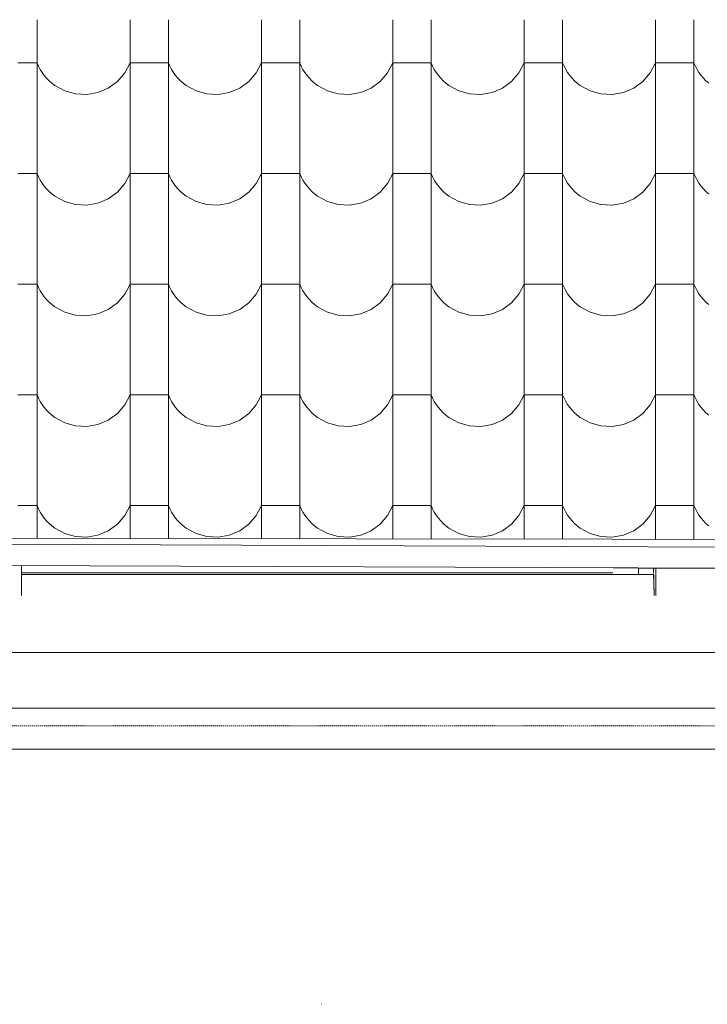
# Model space of a CAD drawing. Header units: millimetres. Extents: x -20699 to 32021, y -4298 to 11971.
# Tile 12 of 74: x -15198 to -14334, y 6480 to 7717. Entities that reach past the tile are written whole.
import ezdxf

# ---------------------------------------------------------------- set-up
doc = ezdxf.new("R2010")
doc.units = ezdxf.units.MM
doc.header["$MEASUREMENT"] = 0
doc.linetypes.add('Wipeout_Contour', pattern=[1000, 0, -1000])
doc.linetypes.add('Čárkovaná S', pattern=[2.5, 1.5, -1])
for name, color, linetype in [('A-A_1_2D prvky - obecné', 7, 'Continuous'), ('A-A_1_Bourané_Konstrukce - krov', 7, 'Continuous'), ('A-A_1_Bourané_Konstrukce - nosné', 7, 'Continuous'), ('A-A_1_Bourané_Konstrukce - střechy a skořepiny', 7, 'Continuous'), ('A-A_1_Bourané_Výplně - Povrchové', 7, 'Continuous'), ('A-A_1_Konstrukce - krov', 7, 'Continuous'), ('A-A_1_Konstrukce - střechy a skořepiny', 7, 'Continuous'), ('A-A_1_Výplně - Povrchové', 7, 'Continuous')]:
    doc.layers.add(name, color=color, linetype=linetype)

# ---------------------------------------------------------------- blocks, each defined once
blk = doc.blocks.new('*X1', base_point=(-21954.7, -8431.5))
at = {"layer": 'A-A_1_Bourané_Výplně - Povrchové', "color": 251, "linetype": 'Continuous', "lineweight": 20, "true_color": 0x6a6a6a}
for p, q in [((-15175.9, 7716.5), (-15175.9, 7578)), ((-15058.9, 7716.5), (-15058.9, 7578)), ((-15010.9, 7716.5), (-15010.9, 7578)), ((-14893.9, 7716.5), (-14893.9, 7578)), ((-14845.9, 7716.5), (-14845.9, 7578)), ((-14728.9, 7716.5), (-14728.9, 7578)), ((-14680.9, 7716.5), (-14680.9, 7578)), ((-14563.9, 7716.5), (-14563.9, 7578)), ((-14515.9, 7716.5), (-14515.9, 7578)), ((-14398.9, 7716.5), (-14398.9, 7578)), ((-14350.9, 7716.5), (-14350.9, 7578)), ((-15175.9, 7662.5), (-15199.9, 7662.5)), ((-15175.9, 7662.5), (-15174, 7658.3)), ((-15174, 7658.3), (-15171.9, 7654.3)), ((-15065.6, 7650), (-15058.9, 7662.5)), ((-15034.9, 7662.5), (-15058.9, 7662.5)), ((-15010.9, 7662.5), (-15034.9, 7662.5)), ((-15010.9, 7662.5), (-15009, 7658.3)), ((-15009, 7658.3), (-15006.9, 7654.3)), ((-14900.6, 7650), (-14893.9, 7662.5)), ((-14869.9, 7662.5), (-14893.9, 7662.5)), ((-14845.9, 7662.5), (-14869.9, 7662.5)), ((-14845.9, 7662.5), (-14844, 7658.3)), ((-14844, 7658.3), (-14841.9, 7654.3)), ((-14735.6, 7650), (-14728.9, 7662.5)), ((-14704.9, 7662.5), (-14728.9, 7662.5)), ((-14680.9, 7662.5), (-14704.9, 7662.5)), ((-14680.9, 7662.5), (-14679, 7658.3)), ((-14679, 7658.3), (-14676.9, 7654.3)), ((-14570.6, 7650), (-14563.9, 7662.5)), ((-14539.9, 7662.5), (-14563.9, 7662.5)), ((-14515.9, 7662.5), (-14539.9, 7662.5)), ((-14515.9, 7662.5), (-14514, 7658.3)), ((-14514, 7658.3), (-14511.9, 7654.3)), ((-14405.6, 7650), (-14398.9, 7662.5)), ((-14374.9, 7662.5), (-14398.9, 7662.5)), ((-14350.9, 7662.5), (-14374.9, 7662.5)), ((-14350.9, 7662.5), (-14349, 7658.3)), ((-14349, 7658.3), (-14346.9, 7654.3)), ((-15171.9, 7654.3), (-15169.5, 7650.4)), ((-15169.5, 7650.4), (-15166.8, 7646.7)), ((-15166.8, 7646.7), (-15163.9, 7643.3)), ((-15074.9, 7639.2), (-15065.6, 7650)), ((-15006.9, 7654.3), (-15004.5, 7650.4)), ((-15004.5, 7650.4), (-15001.8, 7646.7)), ((-15001.8, 7646.7), (-14998.9, 7643.3)), ((-14909.9, 7639.2), (-14900.6, 7650)), ((-14841.9, 7654.3), (-14839.5, 7650.4)), ((-14839.5, 7650.4), (-14836.8, 7646.7)), ((-14836.8, 7646.7), (-14833.9, 7643.3)), ((-14744.9, 7639.2), (-14735.6, 7650)), ((-14676.9, 7654.3), (-14674.5, 7650.4)), ((-14674.5, 7650.4), (-14671.8, 7646.7)), ((-14671.8, 7646.7), (-14668.9, 7643.3)), ((-14579.9, 7639.2), (-14570.6, 7650)), ((-14511.9, 7654.3), (-14509.5, 7650.4)), ((-14509.5, 7650.4), (-14506.8, 7646.7)), ((-14506.8, 7646.7), (-14503.9, 7643.3)), ((-14414.9, 7639.2), (-14405.6, 7650)), ((-14346.9, 7654.3), (-14344.5, 7650.4)), ((-14344.5, 7650.4), (-14341.8, 7646.7)), ((-14341.8, 7646.7), (-14338.9, 7643.3)), ((-15163.9, 7643.3), (-15160.7, 7640)), ((-15160.7, 7640), (-15157.3, 7637)), ((-15157.3, 7637), (-15153.7, 7634.2)), ((-15153.7, 7634.2), (-15141.2, 7627.4)), ((-15086.4, 7630.9), (-15074.9, 7639.2)), ((-14998.9, 7643.3), (-14995.7, 7640)), ((-14995.7, 7640), (-14992.3, 7637)), ((-14992.3, 7637), (-14988.7, 7634.2)), ((-14988.7, 7634.2), (-14976.2, 7627.4)), ((-14921.4, 7630.9), (-14909.9, 7639.2)), ((-14833.9, 7643.3), (-14830.7, 7640)), ((-14830.7, 7640), (-14827.3, 7637)), ((-14827.3, 7637), (-14823.7, 7634.2)), ((-14823.7, 7634.2), (-14811.2, 7627.4)), ((-14756.4, 7630.9), (-14744.9, 7639.2)), ((-14668.9, 7643.3), (-14665.7, 7640)), ((-14665.7, 7640), (-14662.3, 7637)), ((-14662.3, 7637), (-14658.7, 7634.2)), ((-14658.7, 7634.2), (-14646.2, 7627.4)), ((-14591.4, 7630.9), (-14579.9, 7639.2)), ((-14503.9, 7643.3), (-14500.7, 7640)), ((-14500.7, 7640), (-14497.3, 7637)), ((-14497.3, 7637), (-14493.7, 7634.2)), ((-14493.7, 7634.2), (-14481.2, 7627.4)), ((-14426.4, 7630.9), (-14414.9, 7639.2)), ((-14338.9, 7643.3), (-14335.7, 7640)), ((-14335.7, 7640), (-14332.3, 7637)), ((-15141.2, 7627.4), (-15127.6, 7623.5)), ((-15127.6, 7623.5), (-15113.4, 7622.8)), ((-15113.4, 7622.8), (-15099.4, 7625.3)), ((-15099.4, 7625.3), (-15086.4, 7630.9)), ((-14976.2, 7627.4), (-14962.6, 7623.5)), ((-14962.6, 7623.5), (-14948.4, 7622.8)), ((-14948.4, 7622.8), (-14934.4, 7625.3)), ((-14934.4, 7625.3), (-14921.4, 7630.9)), ((-14811.2, 7627.4), (-14797.6, 7623.5)), ((-14797.6, 7623.5), (-14783.4, 7622.8)), ((-14783.4, 7622.8), (-14769.4, 7625.3)), ((-14769.4, 7625.3), (-14756.4, 7630.9)), ((-14646.2, 7627.4), (-14632.6, 7623.5)), ((-14632.6, 7623.5), (-14618.4, 7622.8)), ((-14618.4, 7622.8), (-14604.4, 7625.3)), ((-14604.4, 7625.3), (-14591.4, 7630.9)), ((-14481.2, 7627.4), (-14467.6, 7623.5)), ((-14467.6, 7623.5), (-14453.4, 7622.8)), ((-14453.4, 7622.8), (-14439.4, 7625.3)), ((-14439.4, 7625.3), (-14426.4, 7630.9)), ((-15175.9, 7577.5), (-15175.9, 7439)), ((-15058.9, 7577.5), (-15058.9, 7439)), ((-15010.9, 7577.5), (-15010.9, 7439)), ((-14893.9, 7577.5), (-14893.9, 7439)), ((-14845.9, 7577.5), (-14845.9, 7439)), ((-14728.9, 7577.5), (-14728.9, 7439)), ((-14680.9, 7577.5), (-14680.9, 7439)), ((-14563.9, 7577.5), (-14563.9, 7439)), ((-14515.9, 7577.5), (-14515.9, 7439)), ((-14398.9, 7577.5), (-14398.9, 7439)), ((-14350.9, 7577.5), (-14350.9, 7439)), ((-15175.9, 7523.5), (-15199.9, 7523.5)), ((-15175.9, 7523.5), (-15174, 7519.3)), ((-15065.6, 7511), (-15058.9, 7523.5)), ((-15034.9, 7523.5), (-15058.9, 7523.5)), ((-15010.9, 7523.5), (-15034.9, 7523.5)), ((-15010.9, 7523.5), (-15009, 7519.3)), ((-14900.6, 7511), (-14893.9, 7523.5)), ((-14869.9, 7523.5), (-14893.9, 7523.5)), ((-14845.9, 7523.5), (-14869.9, 7523.5)), ((-14845.9, 7523.5), (-14844, 7519.3)), ((-14735.6, 7511), (-14728.9, 7523.5)), ((-14704.9, 7523.5), (-14728.9, 7523.5)), ((-14680.9, 7523.5), (-14704.9, 7523.5)), ((-14680.9, 7523.5), (-14679, 7519.3)), ((-14570.6, 7511), (-14563.9, 7523.5)), ((-14539.9, 7523.5), (-14563.9, 7523.5)), ((-14515.9, 7523.5), (-14539.9, 7523.5)), ((-14515.9, 7523.5), (-14514, 7519.3)), ((-14405.6, 7511), (-14398.9, 7523.5)), ((-14374.9, 7523.5), (-14398.9, 7523.5)), ((-14350.9, 7523.5), (-14374.9, 7523.5)), ((-14350.9, 7523.5), (-14349, 7519.3)), ((-15174, 7519.3), (-15171.9, 7515.3)), ((-15171.9, 7515.3), (-15169.5, 7511.4)), ((-15169.5, 7511.4), (-15166.8, 7507.7)), ((-15166.8, 7507.7), (-15163.9, 7504.3)), ((-15074.9, 7500.2), (-15065.6, 7511)), ((-15009, 7519.3), (-15006.9, 7515.3)), ((-15006.9, 7515.3), (-15004.5, 7511.4)), ((-15004.5, 7511.4), (-15001.8, 7507.7)), ((-15001.8, 7507.7), (-14998.9, 7504.3)), ((-14909.9, 7500.2), (-14900.6, 7511)), ((-14844, 7519.3), (-14841.9, 7515.3)), ((-14841.9, 7515.3), (-14839.5, 7511.4)), ((-14839.5, 7511.4), (-14836.8, 7507.7)), ((-14836.8, 7507.7), (-14833.9, 7504.3)), ((-14744.9, 7500.2), (-14735.6, 7511)), ((-14679, 7519.3), (-14676.9, 7515.3)), ((-14676.9, 7515.3), (-14674.5, 7511.4)), ((-14674.5, 7511.4), (-14671.8, 7507.7)), ((-14671.8, 7507.7), (-14668.9, 7504.3)), ((-14579.9, 7500.2), (-14570.6, 7511)), ((-14514, 7519.3), (-14511.9, 7515.3)), ((-14511.9, 7515.3), (-14509.5, 7511.4)), ((-14509.5, 7511.4), (-14506.8, 7507.7)), ((-14506.8, 7507.7), (-14503.9, 7504.3)), ((-14414.9, 7500.2), (-14405.6, 7511)), ((-14349, 7519.3), (-14346.9, 7515.3)), ((-14346.9, 7515.3), (-14344.5, 7511.4)), ((-14344.5, 7511.4), (-14341.8, 7507.7)), ((-14341.8, 7507.7), (-14338.9, 7504.3)), ((-15163.9, 7504.3), (-15160.7, 7501)), ((-15160.7, 7501), (-15157.3, 7498)), ((-15157.3, 7498), (-15153.7, 7495.2)), ((-15153.7, 7495.2), (-15141.2, 7488.4)), ((-15086.4, 7491.9), (-15074.9, 7500.2)), ((-14998.9, 7504.3), (-14995.7, 7501)), ((-14995.7, 7501), (-14992.3, 7498)), ((-14992.3, 7498), (-14988.7, 7495.2)), ((-14988.7, 7495.2), (-14976.2, 7488.4)), ((-14921.4, 7491.9), (-14909.9, 7500.2)), ((-14833.9, 7504.3), (-14830.7, 7501)), ((-14830.7, 7501), (-14827.3, 7498)), ((-14827.3, 7498), (-14823.7, 7495.2)), ((-14823.7, 7495.2), (-14811.2, 7488.4)), ((-14756.4, 7491.9), (-14744.9, 7500.2)), ((-14668.9, 7504.3), (-14665.7, 7501)), ((-14665.7, 7501), (-14662.3, 7498)), ((-14662.3, 7498), (-14658.7, 7495.2)), ((-14658.7, 7495.2), (-14646.2, 7488.4)), ((-14591.4, 7491.9), (-14579.9, 7500.2)), ((-14503.9, 7504.3), (-14500.7, 7501)), ((-14500.7, 7501), (-14497.3, 7498)), ((-14497.3, 7498), (-14493.7, 7495.2)), ((-14493.7, 7495.2), (-14481.2, 7488.4)), ((-14426.4, 7491.9), (-14414.9, 7500.2)), ((-14338.9, 7504.3), (-14335.7, 7501)), ((-14335.7, 7501), (-14332.3, 7498)), ((-15141.2, 7488.4), (-15127.6, 7484.5)), ((-15127.6, 7484.5), (-15113.4, 7483.8)), ((-15113.4, 7483.8), (-15099.4, 7486.3)), ((-15099.4, 7486.3), (-15086.4, 7491.9)), ((-14976.2, 7488.4), (-14962.6, 7484.5)), ((-14962.6, 7484.5), (-14948.4, 7483.8)), ((-14948.4, 7483.8), (-14934.4, 7486.3)), ((-14934.4, 7486.3), (-14921.4, 7491.9)), ((-14811.2, 7488.4), (-14797.6, 7484.5)), ((-14797.6, 7484.5), (-14783.4, 7483.8)), ((-14783.4, 7483.8), (-14769.4, 7486.3)), ((-14769.4, 7486.3), (-14756.4, 7491.9)), ((-14646.2, 7488.4), (-14632.6, 7484.5)), ((-14632.6, 7484.5), (-14618.4, 7483.8)), ((-14618.4, 7483.8), (-14604.4, 7486.3)), ((-14604.4, 7486.3), (-14591.4, 7491.9)), ((-14481.2, 7488.4), (-14467.6, 7484.5)), ((-14467.6, 7484.5), (-14453.4, 7483.8)), ((-14453.4, 7483.8), (-14439.4, 7486.3)), ((-14439.4, 7486.3), (-14426.4, 7491.9)), ((-15175.9, 7438.5), (-15175.9, 7300)), ((-15058.9, 7438.5), (-15058.9, 7300)), ((-15010.9, 7438.5), (-15010.9, 7300)), ((-14893.9, 7438.5), (-14893.9, 7300)), ((-14845.9, 7438.5), (-14845.9, 7300)), ((-14728.9, 7438.5), (-14728.9, 7300)), ((-14680.9, 7438.5), (-14680.9, 7300)), ((-14563.9, 7438.5), (-14563.9, 7300)), ((-14515.9, 7438.5), (-14515.9, 7300)), ((-14398.9, 7438.5), (-14398.9, 7300)), ((-14350.9, 7438.5), (-14350.9, 7300)), ((-15175.9, 7384.5), (-15199.9, 7384.5)), ((-15175.9, 7384.5), (-15174, 7380.3)), ((-15065.6, 7372), (-15058.9, 7384.5)), ((-15034.9, 7384.5), (-15058.9, 7384.5)), ((-15010.9, 7384.5), (-15034.9, 7384.5)), ((-15010.9, 7384.5), (-15009, 7380.3)), ((-14900.6, 7372), (-14893.9, 7384.5)), ((-14869.9, 7384.5), (-14893.9, 7384.5)), ((-14845.9, 7384.5), (-14869.9, 7384.5)), ((-14845.9, 7384.5), (-14844, 7380.3)), ((-14735.6, 7372), (-14728.9, 7384.5)), ((-14704.9, 7384.5), (-14728.9, 7384.5)), ((-14680.9, 7384.5), (-14704.9, 7384.5)), ((-14680.9, 7384.5), (-14679, 7380.3)), ((-14570.6, 7372), (-14563.9, 7384.5)), ((-14539.9, 7384.5), (-14563.9, 7384.5)), ((-14515.9, 7384.5), (-14539.9, 7384.5)), ((-14515.9, 7384.5), (-14514, 7380.3)), ((-14405.6, 7372), (-14398.9, 7384.5)), ((-14374.9, 7384.5), (-14398.9, 7384.5)), ((-14350.9, 7384.5), (-14374.9, 7384.5)), ((-14350.9, 7384.5), (-14349, 7380.3)), ((-15174, 7380.3), (-15171.9, 7376.3)), ((-15171.9, 7376.3), (-15169.5, 7372.4)), ((-15169.5, 7372.4), (-15166.8, 7368.7)), ((-15074.9, 7361.2), (-15065.6, 7372)), ((-15009, 7380.3), (-15006.9, 7376.3)), ((-15006.9, 7376.3), (-15004.5, 7372.4)), ((-15004.5, 7372.4), (-15001.8, 7368.7)), ((-14909.9, 7361.2), (-14900.6, 7372)), ((-14844, 7380.3), (-14841.9, 7376.3)), ((-14841.9, 7376.3), (-14839.5, 7372.4)), ((-14839.5, 7372.4), (-14836.8, 7368.7)), ((-14744.9, 7361.2), (-14735.6, 7372)), ((-14679, 7380.3), (-14676.9, 7376.3)), ((-14676.9, 7376.3), (-14674.5, 7372.4)), ((-14674.5, 7372.4), (-14671.8, 7368.7)), ((-14579.9, 7361.2), (-14570.6, 7372)), ((-14514, 7380.3), (-14511.9, 7376.3)), ((-14511.9, 7376.3), (-14509.5, 7372.4)), ((-14509.5, 7372.4), (-14506.8, 7368.7)), ((-14414.9, 7361.2), (-14405.6, 7372)), ((-14349, 7380.3), (-14346.9, 7376.3)), ((-14346.9, 7376.3), (-14344.5, 7372.4)), ((-14344.5, 7372.4), (-14341.8, 7368.7)), ((-15166.8, 7368.7), (-15163.9, 7365.3)), ((-15163.9, 7365.3), (-15160.7, 7362)), ((-15160.7, 7362), (-15157.3, 7359)), ((-15157.3, 7359), (-15153.7, 7356.2)), ((-15086.4, 7352.9), (-15074.9, 7361.2)), ((-15001.8, 7368.7), (-14998.9, 7365.3)), ((-14998.9, 7365.3), (-14995.7, 7362)), ((-14995.7, 7362), (-14992.3, 7359)), ((-14992.3, 7359), (-14988.7, 7356.2)), ((-14921.4, 7352.9), (-14909.9, 7361.2)), ((-14836.8, 7368.7), (-14833.9, 7365.3)), ((-14833.9, 7365.3), (-14830.7, 7362)), ((-14830.7, 7362), (-14827.3, 7359)), ((-14827.3, 7359), (-14823.7, 7356.2)), ((-14756.4, 7352.9), (-14744.9, 7361.2)), ((-14671.8, 7368.7), (-14668.9, 7365.3)), ((-14668.9, 7365.3), (-14665.7, 7362)), ((-14665.7, 7362), (-14662.3, 7359)), ((-14662.3, 7359), (-14658.7, 7356.2)), ((-14591.4, 7352.9), (-14579.9, 7361.2)), ((-14506.8, 7368.7), (-14503.9, 7365.3)), ((-14503.9, 7365.3), (-14500.7, 7362)), ((-14500.7, 7362), (-14497.3, 7359)), ((-14497.3, 7359), (-14493.7, 7356.2)), ((-14426.4, 7352.9), (-14414.9, 7361.2)), ((-14341.8, 7368.7), (-14338.9, 7365.3)), ((-14338.9, 7365.3), (-14335.7, 7362)), ((-14335.7, 7362), (-14332.3, 7359)), ((-15153.7, 7356.2), (-15141.2, 7349.4)), ((-15141.2, 7349.4), (-15127.6, 7345.5)), ((-15113.4, 7344.8), (-15099.4, 7347.3)), ((-15099.4, 7347.3), (-15086.4, 7352.9)), ((-14988.7, 7356.2), (-14976.2, 7349.4)), ((-14976.2, 7349.4), (-14962.6, 7345.5)), ((-14948.4, 7344.8), (-14934.4, 7347.3)), ((-14934.4, 7347.3), (-14921.4, 7352.9)), ((-14823.7, 7356.2), (-14811.2, 7349.4)), ((-14811.2, 7349.4), (-14797.6, 7345.5)), ((-14783.4, 7344.8), (-14769.4, 7347.3)), ((-14769.4, 7347.3), (-14756.4, 7352.9)), ((-14658.7, 7356.2), (-14646.2, 7349.4)), ((-14646.2, 7349.4), (-14632.6, 7345.5)), ((-14618.4, 7344.8), (-14604.4, 7347.3)), ((-14604.4, 7347.3), (-14591.4, 7352.9)), ((-14493.7, 7356.2), (-14481.2, 7349.4)), ((-14481.2, 7349.4), (-14467.6, 7345.5)), ((-14453.4, 7344.8), (-14439.4, 7347.3)), ((-14439.4, 7347.3), (-14426.4, 7352.9)), ((-15127.6, 7345.5), (-15113.4, 7344.8)), ((-14962.6, 7345.5), (-14948.4, 7344.8)), ((-14797.6, 7345.5), (-14783.4, 7344.8)), ((-14632.6, 7345.5), (-14618.4, 7344.8)), ((-14467.6, 7345.5), (-14453.4, 7344.8)), ((-15175.9, 7299.5), (-15175.9, 7161)), ((-15058.9, 7299.5), (-15058.9, 7161)), ((-15010.9, 7299.5), (-15010.9, 7161)), ((-14893.9, 7299.5), (-14893.9, 7161)), ((-14845.9, 7299.5), (-14845.9, 7161)), ((-14728.9, 7299.5), (-14728.9, 7161)), ((-14680.9, 7299.5), (-14680.9, 7161)), ((-14563.9, 7299.5), (-14563.9, 7161)), ((-14515.9, 7299.5), (-14515.9, 7161)), ((-14398.9, 7299.5), (-14398.9, 7161)), ((-14350.9, 7299.5), (-14350.9, 7161)), ((-15175.9, 7245.5), (-15199.9, 7245.5)), ((-15175.9, 7245.5), (-15174, 7241.3)), ((-15174, 7241.3), (-15171.9, 7237.3)), ((-15171.9, 7237.3), (-15169.5, 7233.4)), ((-15065.6, 7233), (-15058.9, 7245.5)), ((-15034.9, 7245.5), (-15058.9, 7245.5)), ((-15010.9, 7245.5), (-15034.9, 7245.5)), ((-15010.9, 7245.5), (-15009, 7241.3)), ((-15009, 7241.3), (-15006.9, 7237.3)), ((-15006.9, 7237.3), (-15004.5, 7233.4)), ((-14900.6, 7233), (-14893.9, 7245.5)), ((-14869.9, 7245.5), (-14893.9, 7245.5)), ((-14845.9, 7245.5), (-14869.9, 7245.5)), ((-14845.9, 7245.5), (-14844, 7241.3)), ((-14844, 7241.3), (-14841.9, 7237.3)), ((-14841.9, 7237.3), (-14839.5, 7233.4)), ((-14735.6, 7233), (-14728.9, 7245.5)), ((-14704.9, 7245.5), (-14728.9, 7245.5)), ((-14680.9, 7245.5), (-14704.9, 7245.5)), ((-14680.9, 7245.5), (-14679, 7241.3)), ((-14679, 7241.3), (-14676.9, 7237.3)), ((-14676.9, 7237.3), (-14674.5, 7233.4)), ((-14570.6, 7233), (-14563.9, 7245.5)), ((-14539.9, 7245.5), (-14563.9, 7245.5)), ((-14515.9, 7245.5), (-14539.9, 7245.5)), ((-14515.9, 7245.5), (-14514, 7241.3)), ((-14514, 7241.3), (-14511.9, 7237.3)), ((-14511.9, 7237.3), (-14509.5, 7233.4)), ((-14405.6, 7233), (-14398.9, 7245.5)), ((-14374.9, 7245.5), (-14398.9, 7245.5)), ((-14350.9, 7245.5), (-14374.9, 7245.5)), ((-14350.9, 7245.5), (-14349, 7241.3)), ((-14349, 7241.3), (-14346.9, 7237.3)), ((-14346.9, 7237.3), (-14344.5, 7233.4)), ((-15169.5, 7233.4), (-15166.8, 7229.7)), ((-15166.8, 7229.7), (-15163.9, 7226.3)), ((-15163.9, 7226.3), (-15160.7, 7223)), ((-15160.7, 7223), (-15157.3, 7220)), ((-15074.9, 7222.2), (-15065.6, 7233)), ((-15004.5, 7233.4), (-15001.8, 7229.7)), ((-15001.8, 7229.7), (-14998.9, 7226.3)), ((-14998.9, 7226.3), (-14995.7, 7223)), ((-14995.7, 7223), (-14992.3, 7220)), ((-14909.9, 7222.2), (-14900.6, 7233)), ((-14839.5, 7233.4), (-14836.8, 7229.7)), ((-14836.8, 7229.7), (-14833.9, 7226.3)), ((-14833.9, 7226.3), (-14830.7, 7223)), ((-14830.7, 7223), (-14827.3, 7220)), ((-14744.9, 7222.2), (-14735.6, 7233)), ((-14674.5, 7233.4), (-14671.8, 7229.7)), ((-14671.8, 7229.7), (-14668.9, 7226.3)), ((-14668.9, 7226.3), (-14665.7, 7223)), ((-14665.7, 7223), (-14662.3, 7220)), ((-14579.9, 7222.2), (-14570.6, 7233)), ((-14509.5, 7233.4), (-14506.8, 7229.7)), ((-14506.8, 7229.7), (-14503.9, 7226.3)), ((-14503.9, 7226.3), (-14500.7, 7223)), ((-14500.7, 7223), (-14497.3, 7220)), ((-14414.9, 7222.2), (-14405.6, 7233)), ((-14344.5, 7233.4), (-14341.8, 7229.7)), ((-14341.8, 7229.7), (-14338.9, 7226.3)), ((-14338.9, 7226.3), (-14335.7, 7223)), ((-14335.7, 7223), (-14332.3, 7220)), ((-15157.3, 7220), (-15153.7, 7217.2)), ((-15153.7, 7217.2), (-15141.2, 7210.4)), ((-15099.4, 7208.3), (-15086.4, 7213.9)), ((-15086.4, 7213.9), (-15074.9, 7222.2)), ((-14992.3, 7220), (-14988.7, 7217.2)), ((-14988.7, 7217.2), (-14976.2, 7210.4)), ((-14934.4, 7208.3), (-14921.4, 7213.9)), ((-14921.4, 7213.9), (-14909.9, 7222.2)), ((-14827.3, 7220), (-14823.7, 7217.2)), ((-14823.7, 7217.2), (-14811.2, 7210.4)), ((-14769.4, 7208.3), (-14756.4, 7213.9)), ((-14756.4, 7213.9), (-14744.9, 7222.2)), ((-14662.3, 7220), (-14658.7, 7217.2)), ((-14658.7, 7217.2), (-14646.2, 7210.4)), ((-14604.4, 7208.3), (-14591.4, 7213.9)), ((-14591.4, 7213.9), (-14579.9, 7222.2)), ((-14497.3, 7220), (-14493.7, 7217.2)), ((-14493.7, 7217.2), (-14481.2, 7210.4)), ((-14439.4, 7208.3), (-14426.4, 7213.9)), ((-14426.4, 7213.9), (-14414.9, 7222.2)), ((-15141.2, 7210.4), (-15127.6, 7206.5)), ((-15127.6, 7206.5), (-15113.4, 7205.8)), ((-15113.4, 7205.8), (-15099.4, 7208.3)), ((-14976.2, 7210.4), (-14962.6, 7206.5)), ((-14962.6, 7206.5), (-14948.4, 7205.8)), ((-14948.4, 7205.8), (-14934.4, 7208.3)), ((-14811.2, 7210.4), (-14797.6, 7206.5)), ((-14797.6, 7206.5), (-14783.4, 7205.8)), ((-14783.4, 7205.8), (-14769.4, 7208.3)), ((-14646.2, 7210.4), (-14632.6, 7206.5)), ((-14632.6, 7206.5), (-14618.4, 7205.8)), ((-14618.4, 7205.8), (-14604.4, 7208.3)), ((-14481.2, 7210.4), (-14467.6, 7206.5)), ((-14467.6, 7206.5), (-14453.4, 7205.8)), ((-14453.4, 7205.8), (-14439.4, 7208.3)), ((-15175.9, 7160.5), (-15175.9, 7065.3)), ((-15058.9, 7160.5), (-15058.9, 7065.1)), ((-15010.9, 7160.5), (-15010.9, 7065.1)), ((-14893.9, 7160.5), (-14893.9, 7064.9)), ((-14845.9, 7160.5), (-14845.9, 7064.8)), ((-14728.9, 7160.5), (-14728.9, 7064.7)), ((-14680.9, 7160.5), (-14680.9, 7064.6)), ((-14563.9, 7160.5), (-14563.9, 7064.5)), ((-14515.9, 7160.5), (-14515.9, 7064.4)), ((-14398.9, 7160.5), (-14398.9, 7064.3)), ((-14350.9, 7160.5), (-14350.9, 7064.2)), ((-15175.9, 7106.5), (-15199.9, 7106.5)), ((-15175.9, 7106.5), (-15174, 7102.3)), ((-15174, 7102.3), (-15171.9, 7098.3)), ((-15065.6, 7094), (-15058.9, 7106.5)), ((-15034.9, 7106.5), (-15058.9, 7106.5)), ((-15010.9, 7106.5), (-15034.9, 7106.5)), ((-15010.9, 7106.5), (-15009, 7102.3)), ((-15009, 7102.3), (-15006.9, 7098.3)), ((-14900.6, 7094), (-14893.9, 7106.5)), ((-14869.9, 7106.5), (-14893.9, 7106.5)), ((-14845.9, 7106.5), (-14869.9, 7106.5)), ((-14845.9, 7106.5), (-14844, 7102.3)), ((-14844, 7102.3), (-14841.9, 7098.3)), ((-14735.6, 7094), (-14728.9, 7106.5)), ((-14704.9, 7106.5), (-14728.9, 7106.5)), ((-14680.9, 7106.5), (-14704.9, 7106.5)), ((-14680.9, 7106.5), (-14679, 7102.3)), ((-14679, 7102.3), (-14676.9, 7098.3)), ((-14570.6, 7094), (-14563.9, 7106.5)), ((-14539.9, 7106.5), (-14563.9, 7106.5)), ((-14515.9, 7106.5), (-14539.9, 7106.5)), ((-14515.9, 7106.5), (-14514, 7102.3)), ((-14514, 7102.3), (-14511.9, 7098.3)), ((-14405.6, 7094), (-14398.9, 7106.5)), ((-14374.9, 7106.5), (-14398.9, 7106.5)), ((-14350.9, 7106.5), (-14374.9, 7106.5)), ((-14350.9, 7106.5), (-14349, 7102.3)), ((-14349, 7102.3), (-14346.9, 7098.3)), ((-15171.9, 7098.3), (-15169.5, 7094.4)), ((-15169.5, 7094.4), (-15166.8, 7090.7)), ((-15166.8, 7090.7), (-15163.9, 7087.3)), ((-15163.9, 7087.3), (-15160.7, 7084)), ((-15074.9, 7083.2), (-15065.6, 7094)), ((-15006.9, 7098.3), (-15004.5, 7094.4)), ((-15004.5, 7094.4), (-15001.8, 7090.7)), ((-15001.8, 7090.7), (-14998.9, 7087.3)), ((-14998.9, 7087.3), (-14995.7, 7084)), ((-14909.9, 7083.2), (-14900.6, 7094)), ((-14841.9, 7098.3), (-14839.5, 7094.4)), ((-14839.5, 7094.4), (-14836.8, 7090.7)), ((-14836.8, 7090.7), (-14833.9, 7087.3)), ((-14833.9, 7087.3), (-14830.7, 7084)), ((-14744.9, 7083.2), (-14735.6, 7094)), ((-14676.9, 7098.3), (-14674.5, 7094.4)), ((-14674.5, 7094.4), (-14671.8, 7090.7)), ((-14671.8, 7090.7), (-14668.9, 7087.3)), ((-14668.9, 7087.3), (-14665.7, 7084)), ((-14579.9, 7083.2), (-14570.6, 7094)), ((-14511.9, 7098.3), (-14509.5, 7094.4)), ((-14509.5, 7094.4), (-14506.8, 7090.7)), ((-14506.8, 7090.7), (-14503.9, 7087.3)), ((-14503.9, 7087.3), (-14500.7, 7084)), ((-14414.9, 7083.2), (-14405.6, 7094)), ((-14346.9, 7098.3), (-14344.5, 7094.4)), ((-14344.5, 7094.4), (-14341.8, 7090.7)), ((-14341.8, 7090.7), (-14338.9, 7087.3)), ((-14338.9, 7087.3), (-14335.7, 7084)), ((-15160.7, 7084), (-15157.3, 7081)), ((-15157.3, 7081), (-15153.7, 7078.2)), ((-15153.7, 7078.2), (-15141.2, 7071.4)), ((-15099.4, 7069.3), (-15086.4, 7074.9)), ((-15086.4, 7074.9), (-15074.9, 7083.2)), ((-14995.7, 7084), (-14992.3, 7081)), ((-14992.3, 7081), (-14988.7, 7078.2)), ((-14988.7, 7078.2), (-14976.2, 7071.4)), ((-14934.4, 7069.3), (-14921.4, 7074.9)), ((-14921.4, 7074.9), (-14909.9, 7083.2)), ((-14830.7, 7084), (-14827.3, 7081)), ((-14827.3, 7081), (-14823.7, 7078.2)), ((-14823.7, 7078.2), (-14811.2, 7071.4)), ((-14769.4, 7069.3), (-14756.4, 7074.9)), ((-14756.4, 7074.9), (-14744.9, 7083.2)), ((-14665.7, 7084), (-14662.3, 7081)), ((-14662.3, 7081), (-14658.7, 7078.2)), ((-14658.7, 7078.2), (-14646.2, 7071.4)), ((-14604.4, 7069.3), (-14591.4, 7074.9)), ((-14591.4, 7074.9), (-14579.9, 7083.2)), ((-14500.7, 7084), (-14497.3, 7081)), ((-14497.3, 7081), (-14493.7, 7078.2)), ((-14493.7, 7078.2), (-14481.2, 7071.4)), ((-14439.4, 7069.3), (-14426.4, 7074.9)), ((-14426.4, 7074.9), (-14414.9, 7083.2)), ((-14335.7, 7084), (-14332.3, 7081)), ((-15141.2, 7071.4), (-15127.6, 7067.5)), ((-15127.6, 7067.5), (-15113.4, 7066.8)), ((-15113.4, 7066.8), (-15099.4, 7069.3)), ((-14976.2, 7071.4), (-14962.6, 7067.5)), ((-14962.6, 7067.5), (-14948.4, 7066.8)), ((-14948.4, 7066.8), (-14934.4, 7069.3)), ((-14811.2, 7071.4), (-14797.6, 7067.5)), ((-14797.6, 7067.5), (-14783.4, 7066.8)), ((-14783.4, 7066.8), (-14769.4, 7069.3)), ((-14646.2, 7071.4), (-14632.6, 7067.5)), ((-14632.6, 7067.5), (-14618.4, 7066.8)), ((-14618.4, 7066.8), (-14604.4, 7069.3)), ((-14481.2, 7071.4), (-14467.6, 7067.5)), ((-14467.6, 7067.5), (-14453.4, 7066.8)), ((-14453.4, 7066.8), (-14439.4, 7069.3))]:
    blk.add_line(p, q, dxfattribs=at)

msp = doc.modelspace()

# ---------------------------------------------------------------- linework, layer by layer
at = {"layer": 'A-A_1_2D prvky - obecné', "color": 254, "linetype": 'Čárkovaná S', "lineweight": 13}
msp.add_line((-18902.6, 6830), (-9430.7, 6830), dxfattribs=at)
at = {"layer": 'A-A_1_Bourané_Konstrukce - střechy a skořepiny', "color": 42, "linetype": 'Continuous', "lineweight": 13, "true_color": 0xe4ad2c}
for p, q in [((-19153.4, 7022.1), (-9820.5, 7022.1)), ((-19045.4, 6922.1), (-9612.2, 6922.1)), ((-9566.6, 6852), (-18829.1, 6852)), ((-9521.4, 6800.5), (-18825.5, 6800.5)), ((-9514.1, 6800.5), (-18819.4, 6800.5))]:
    msp.add_line(p, q, dxfattribs=at)
at = {"layer": 'A-A_1_Bourané_Konstrukce - střechy a skořepiny', "color": 42, "linetype": 'Wipeout_Contour', "lineweight": 13, "true_color": 0xe4ad2c}
for p, q in [((-9514.1, 6800.5), (-18819.3, 6800.5)), ((-18819.3, 6480), (-9473.9, 6480))]:
    msp.add_line(p, q, dxfattribs=at)
at = {"layer": 'A-A_1_Bourané_Konstrukce - střechy a skořepiny', "color": 42, "linetype": 'Continuous', "lineweight": 13, "true_color": 0xe4ad2c, "flags": 128}
msp.add_lwpolyline([(-18955.5, 7070.2), (-9632, 7058.1), (-4363.3, 10800.4), (-14369, 10800.4)], close=True, dxfattribs=at)

# ---------------------------------------------------------------- block references
at = {"layer": 'A-A_1_Konstrukce - střechy a skořepiny', "color": 9, "linetype": 'Continuous', "lineweight": 13}
msp.add_blockref('*X1', (-21954.7, -8431.5), dxfattribs=at)

# ---------------------------------------------------------------- next in the draw order: wipeouts: each hides what was drawn before it
at = {"color": 254, "linetype": 'Wipeout_Contour', "lineweight": 0, "ltscale": 65496.54354}
msp.add_wipeout([(-15195.5, 7020), (-15195.5, 6993.3), (-14400.8, 6993.3), (-14401.4, 7020)], dxfattribs=at).dxf.layer = 'A-A_1_Bourané_Výplně - Povrchové'

# ---------------------------------------------------------------- next in the draw order: wipeouts: each hides what was drawn before it
at = {"color": 254, "linetype": 'Wipeout_Contour', "lineweight": 0, "ltscale": 99983.809413}
msp.add_wipeout([(-9645.3, 7036.7), (-18937.5, 7071.8), (-18929, 7045.1), (-9602.4, 7009.9), (-9602.4, 7013), (-9636.4, 7013.5), (-9643.2, 7029.6)], dxfattribs=at).dxf.layer = 'A-A_1_Bourané_Výplně - Povrchové'

# ---------------------------------------------------------------- next in the draw order: wipeouts: each hides what was drawn before it
at = {"color": 254, "linetype": 'Wipeout_Contour', "lineweight": 0, "ltscale": 67159.965396}
msp.add_wipeout([(-15315.5, 7031.4), (-15315.5, 6993.3), (-15195.5, 6993.3), (-15195.5, 7031)], dxfattribs=at).dxf.layer = 'A-A_1_Bourané_Výplně - Povrchové'
at = {"color": 254, "linetype": 'Wipeout_Contour', "lineweight": 0, "ltscale": 64218.349177}
msp.add_wipeout([(-14452.6, 7028.2), (-14452.6, 7020), (-14420.4, 7020), (-14420.4, 7028)], dxfattribs=at).dxf.layer = 'A-A_1_Výplně - Povrchové'

# ---------------------------------------------------------------- next in the draw order: linework, layer by layer
at = {"layer": 'A-A_1_Bourané_Konstrukce - krov', "color": 8, "linetype": 'Continuous', "lineweight": 13}
msp.add_line((-15195.5, 6993.3), (-15195.5, 7031), dxfattribs=at)
at = {"layer": 'A-A_1_Bourané_Konstrukce - střechy a skořepiny', "color": 251, "linetype": 'Continuous', "lineweight": 20, "true_color": 0x6a6a6a}
msp.add_line((-18937.5, 7071.8), (-9645.3, 7036.7), dxfattribs=at)

# ---------------------------------------------------------------- next in the draw order: wipeouts: each hides what was drawn before it
at = {"color": 254, "linetype": 'Wipeout_Contour', "lineweight": 0, "ltscale": 64126.257193}
msp.add_wipeout([(-14420.4, 7028), (-14420.4, 7020), (-14401.4, 7020), (-14401.5, 7028)], dxfattribs=at).dxf.layer = 'A-A_1_Výplně - Povrchové'

# ---------------------------------------------------------------- next in the draw order: linework, layer by layer
at = {"layer": 'A-A_1_Konstrukce - krov', "color": 8, "linetype": 'Continuous', "lineweight": 13}
msp.add_line((-14420.4, 7028), (-14420.4, 7020), dxfattribs=at)

# ---------------------------------------------------------------- next in the draw order: wipeouts: each hides what was drawn before it
at = {"color": 254, "linetype": 'Wipeout_Contour', "lineweight": 0, "ltscale": 64063.556211}
msp.add_wipeout([(-14398.7, 7028), (-14401.5, 7028), (-14400.8, 6993.3), (-14398.7, 6993.3)], dxfattribs=at).dxf.layer = 'A-A_1_Výplně - Povrchové'

# ---------------------------------------------------------------- next in the draw order: wipeouts: each hides what was drawn before it
at = {"color": 254, "linetype": 'Wipeout_Contour', "lineweight": 0, "ltscale": 63843.046812}
msp.add_wipeout([(-14398.7, 7028), (-14398.7, 6993.3), (-14278.7, 6993.3), (-14278.7, 7027.5)], dxfattribs=at).dxf.layer = 'A-A_1_Výplně - Povrchové'

# ---------------------------------------------------------------- next in the draw order: linework, layer by layer
at = {"layer": 'A-A_1_Bourané_Konstrukce - nosné', "color": 251, "linetype": 'Continuous', "lineweight": 20, "true_color": 0x6a6a6a}
msp.add_line((-15195.5, 7020), (-14401.4, 7020), dxfattribs=at)
at = {"layer": 'A-A_1_Bourané_Konstrukce - střechy a skořepiny', "color": 251, "linetype": 'Continuous', "lineweight": 20, "true_color": 0x6a6a6a}
msp.add_line((-9602.4, 7009.9), (-18929, 7045.1), dxfattribs=at)
at = {"layer": 'A-A_1_Konstrukce - krov', "color": 8, "linetype": 'Continuous', "lineweight": 13}
for p, q in [((-14400.8, 6993.3), (-14401.5, 7028)), ((-14398.7, 7028), (-14398.7, 6993.3))]:
    msp.add_line(p, q, dxfattribs=at)

doc.saveas('drawing.dxf')
